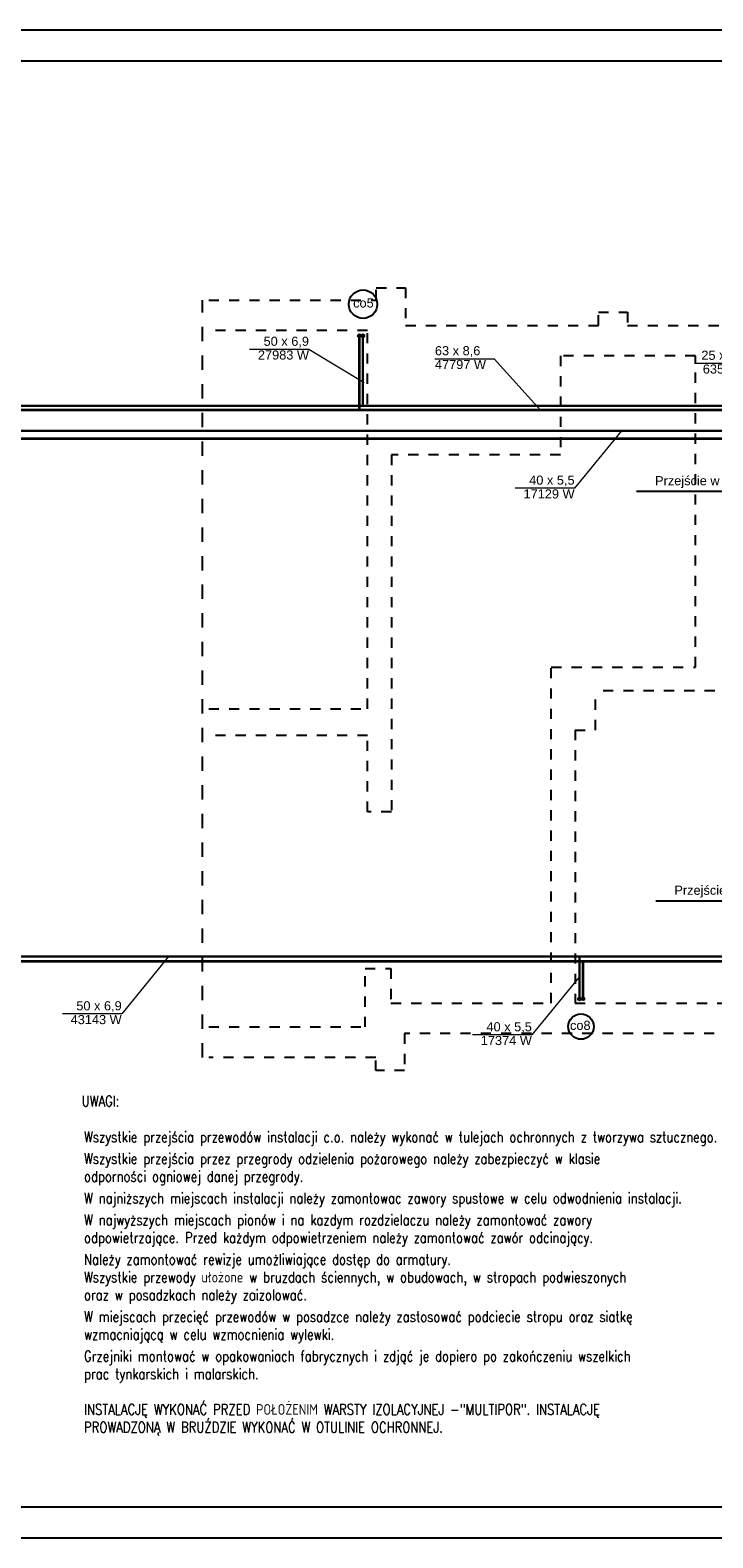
# Model space of a CAD drawing. Header units: millimetres. Extents: x 45180 to 119519, y 31297 to 302414.
# Tile 2 of 97: x 79511 to 92963, y 31297 to 60997. Entities that reach past the tile are written whole.
import ezdxf
from ezdxf.lldxf.tags import DXFTag

# ---------------------------------------------------------------- set-up
doc = ezdxf.new("R2010")
doc.units = ezdxf.units.MM
doc.header["$MEASUREMENT"] = 0
for name, pattern in [('Dashed', [564.444447, 282.222223, -282.222223]), ('PHANTOM', [2.5, 1.25, -0.25, 0.25, -0.25, 0.25, -0.25]), ('Przerywana', [400, 200, -200])]:
    doc.linetypes.add(name, pattern=pattern)
for name, color, linetype in [('#opisy', 7, 'Continuous'), ('#podkład', 252, 'Continuous'), ('_TABELA', 7, 'Continuous'), ('IS_Grafika', 7, 'SOLID'), ('IS_Opisy_działek_Therm', 7, 'SOLID'), ('IS_Text_Odbiornikow_Therm', 7, 'Continuous')]:
    doc.layers.add(name, color=color, linetype=linetype)
doc.layers.add('IS_Powrót', color=5, linetype='DASHDOT', lineweight=35)
doc.layers.add('IS_Zasilanie', color=1, linetype='SOLID', lineweight=30)
doc.styles.add('ROMANS', font='romans', dxfattribs={"width": 0.8})
doc.styles.get("Standard").update_dxf_attribs({"font": 'arial.ttf', "bigfont": 'BIGFONT.SHX'})
tags = doc.linetypes.add('DASHDOT', pattern=[20, 10, -5, 0, -5]).pattern_tags.tags
tags[10:11] = [DXFTag(74, 4), DXFTag(75, 0), DXFTag(340, '0'), DXFTag(46, 0.0), DXFTag(50, 0.0), DXFTag(44, 0.0), DXFTag(45, 0.0)]
tags[8:9] = [DXFTag(74, 4), DXFTag(75, 0), DXFTag(340, '0'), DXFTag(46, 0.0), DXFTag(50, 0.0), DXFTag(44, 0.0), DXFTag(45, 0.0)]
tags[6:7] = [DXFTag(74, 4), DXFTag(75, 0), DXFTag(340, '0'), DXFTag(46, 0.0), DXFTag(50, 0.0), DXFTag(44, 0.0), DXFTag(45, 0.0)]
tags[4:5] = [DXFTag(74, 4), DXFTag(75, 0), DXFTag(340, '0'), DXFTag(46, 0.0), DXFTag(50, 0.0), DXFTag(44, 0.0), DXFTag(45, 0.0)]
tags = doc.linetypes.add('SOLID', pattern=[10, 10, 0]).pattern_tags.tags
tags[6:7] = [DXFTag(74, 4), DXFTag(75, 0), DXFTag(340, '0'), DXFTag(46, 0.0), DXFTag(50, 0.0), DXFTag(44, 0.0), DXFTag(45, 0.0)]
tags[4:5] = [DXFTag(74, 4), DXFTag(75, 0), DXFTag(340, '0'), DXFTag(46, 0.0), DXFTag(50, 0.0), DXFTag(44, 0.0), DXFTag(45, 0.0)]

msp = doc.modelspace()

# ---------------------------------------------------------------- linework, layer by layer
at = {"layer": '#podkład', "linetype": 'Przerywana'}
for p, q in [((86330, 55680), (86330, 55920)), ((86330, 55920), (86910, 55920)), ((86910, 55920), (86910, 55180)), ((83030, 55680), (86330, 55680)), ((90710, 55180), (90710, 55440)), ((90710, 55440), (91280, 55440)), ((91280, 55440), (91280, 55180)), ((86160, 55080), (83030, 55080)), ((86160, 47630), (86160, 55080)), ((86910, 55180), (90710, 55180)), ((91280, 55180), (98190, 55180)), ((92620, 54580), (89960, 54580)), ((89960, 54580), (89960, 52630)), ((92620, 48450), (92620, 54580)), ((89960, 52630), (86630, 52630)), ((86630, 52630), (86630, 45600)), ((89780, 41830), (89780, 48450)), ((89780, 48450), (92620, 48450)), ((98200, 47980), (90650, 47980)), ((90650, 47210), (90650, 47980)), ((83030, 47630), (86160, 47630)), ((86160, 47100), (83030, 47100)), ((86160, 45600), (86160, 47100)), ((90250, 47210), (90250, 41830)), ((90250, 47210), (90650, 47210)), ((86630, 45600), (86160, 45600)), ((86110, 41360), (86110, 42510)), ((86110, 42510), (86620, 42510)), ((86620, 42510), (86620, 41830)), ((86620, 41830), (89780, 41830)), ((90250, 41830), (98200, 41830)), ((83030, 41360), (86110, 41360)), ((86890, 41230), (86890, 40500)), ((98190, 41230), (86890, 41230)), ((86320, 40760), (83030, 40760)), ((86320, 40500), (86320, 40760)), ((86890, 40500), (86320, 40500))]:
    msp.add_line(p, q, dxfattribs=at)
at = {"layer": '#podkład', "linetype": 'Dashed'}
msp.add_line((82910, 40760), (82910, 55680), dxfattribs=at)
at = {"layer": '_TABELA', "color": 7}
for p, q in [((119519, 60997), (55519, 60997)), ((118919, 60387), (58019, 60387)), ((58019, 31907), (118919, 31907)), ((55519, 31297), (119519, 31297))]:
    msp.add_line(p, q, dxfattribs=at)
at = {"layer": 'IS_Grafika', "ltscale": 10}
for centre, radius in [((86071, 55599), 280), ((90365, 41367), 250)]:
    msp.add_circle(centre, radius, dxfattribs=at)
at = {"layer": 'IS_Opisy_działek_Therm', "lineweight": 5, "ltscale": 10}
for p, q in [((85005, 54709), (83835, 54709)), ((86090, 54049), (85005, 54709)), ((87487, 54523), (88657, 54523)), ((89569, 53508), (88657, 54523)), ((93632, 54433), (92602, 54433)), ((91162, 53105), (90239, 51973)), ((90239, 51973), (89069, 51973)), ((82238, 42750), (81315, 41618)), ((90320, 42337), (89397, 41205)), ((81315, 41618), (80145, 41618)), ((89397, 41205), (88227, 41205))]:
    msp.add_line(p, q, dxfattribs=at)
at = {"layer": 'IS_Powrót', "ltscale": 25}
for p, q in [((85997, 54978), (85997, 53508)), ((85990, 53508), (78522, 53508)), ((94749, 53508), (85990, 53508)), ((99590, 52945), (71210, 52945)), ((90420, 42650), (72114, 42650)), ((90405, 41914), (90405, 42651)), ((99750, 42650), (90420, 42650))]:
    msp.add_line(p, q, dxfattribs=at)
at = {"layer": 'IS_Powrót', "color": 5, "lineweight": 0, "ltscale": 20}
for centre in [(85997, 54978), (90405, 41914)]:
    msp.add_circle(centre, 34.1, dxfattribs=at)
at = {"layer": 'IS_Powrót', "color": 5, "lineweight": 30, "ltscale": 20}
for centre in [(85997, 54978), (90336, 41913), (90405, 41914)]:
    msp.add_circle(centre, 22.1, dxfattribs=at)
at = {"layer": 'IS_Text_Odbiornikow_Therm', "lineweight": 25}
for points in [[(95122, 51907), (91462, 51907)], [(95503, 43840), (91843, 43840)]]:
    msp.add_lwpolyline(points, dxfattribs=at)
at = {"layer": 'IS_Zasilanie', "ltscale": 25}
for p, q in [((86067, 54977), (86067, 53596)), ((86090, 53597), (78622, 53597)), ((94849, 53597), (86090, 53597)), ((99590, 53105), (71310, 53105)), ((90320, 42750), (72014, 42750)), ((99750, 42750), (90320, 42750)), ((90336, 41914), (90336, 42751))]:
    msp.add_line(p, q, dxfattribs=at)
at = {"layer": 'IS_Zasilanie', "color": 1, "linetype": 'PHANTOM', "lineweight": 0, "ltscale": 250}
for centre in [(86067, 54977), (90336, 41913)]:
    msp.add_circle(centre, 34.1, dxfattribs=at)
at = {"layer": 'IS_Zasilanie', "color": 1, "linetype": 'PHANTOM', "lineweight": 30, "ltscale": 250}
for centre in [(86067, 54977), (90336, 41913), (90336, 41913)]:
    msp.add_circle(centre, 22.1, dxfattribs=at)

# ---------------------------------------------------------------- texts
at = {"layer": '#opisy', "lineweight": -3, "style": 'ROMANS', "width": 0.8}
msp.add_text('UWAGI:', height=210, dxfattribs=at).set_placement((80527, 39796))
at = {"layer": '#opisy', "lineweight": -3, "insert": (80573, 39299), "char_height": 210, "width": 12063.14, "attachment_point": 1, "style": 'ROMANS'}
msp.add_mtext('Wszystkie przejścia przewodów instalacji c.o. należy wykonać w tulejach ochronnych z tworzywa sztucznego.\\P\\H0.22222x;\\P\\H4.5x;Wszystkie przejścia prze\\H0.99999x;z przegrody odzielenia pożarowego należy zabezpieczyć w klasie odporności ogniowej danej przegrody. \\P\\H0.22223x;\\P\\H4.4999x;W najniższych miejscach instalacji należy zamontowac zawory spustowe w celu odwodnienia instalacji.\\P\\H0.22223x;\\P\\H4.4998x;W najwyższych miejscach pionów i na kazdym rozdzielaczu należy zamontować zawory odpowietrzające. Przed każdym odpowietrzeniem należy zamontować zawór odcinający.\\P\\H0.22223x;\\P\\H4.5001x;Należy zamontować rewizje umożliwiające dostęp do armatury.\\P\\H0.9999788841x;Wszystkie przewody ułożone w bruzdach ściennych, w obudowach, w stropach podwieszonych oraz w posadzkach należy zaizolować.\\P\\H0.22222x;\\P\\H4.5001x;W miejscach przecięć przewodów w posadzce należy zastosować podciecie stropu oraz siatkę wzmacniającą w celu wzmocnienia wylewki.\\P\\H0.22221x;\\P\\H4.4999049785x;Grzejniki montować w opakowaniach fabrycznych i zdjąć je dopiero po zakończeniu wszelkich prac tynkarskich i malarskich.\\P\\PINSTALACJĘ WYKONAĆ PRZED POŁOŻENIM WARSTY IZOLACYJNEJ -"MULTIPOR". INSTALACJĘ PROWADZONĄ W BRUŹDZIE WYKONAĆ W OTULINIE OCHRONNEJ.', dxfattribs=at)
at = {"layer": 'IS_Grafika', "ltscale": 10, "char_height": 180}
for s, insert, attachment_point in [('\\fArial|b0|i0;co5', (85875, 55530), 7), ('\\fArial|b0|i0;co8', (90554, 41482), 3)]:
    msp.add_mtext(s, dxfattribs=dict(at, insert=insert, attachment_point=attachment_point))
at = {"layer": 'IS_Opisy_działek_Therm', "ltscale": 10, "char_height": 180}
for s, insert, attachment_point in [('\\fArial|b0|i0;27983 W', (85005, 54688), 3), ('\\fArial|b0|i0;50 x 6,9', (85005, 54745), 9), ('\\fArial|b0|i0;', (85005, 54745), 9), ('\\fArial|b0|i0;', (85005, 54688), 3), ('\\fArial|b0|i0;63 x 8,6', (87487, 54559), 7), ('\\fArial|b0|i0;', (90087, 54741), 7), ('\\fArial|b0|i0;', (90237, 54684), 1), ('\\fArial|b0|i0;25 x 3,5', (93632, 54469), 9), ('\\fArial|b0|i0;', (83825, 54595), 9), ('\\fArial|b0|i0;', (83825, 54595), 9), ('\\fArial|b0|i0;47797 W', (87487, 54501), 1), ('\\fArial|b0|i0;', (90297, 54591), 7), ('\\fArial|b0|i0;', (90297, 54591), 7), ('\\fArial|b0|i0;6358 W', (93632, 54412), 3), ('\\fArial|b0|i0;', (92592, 54319), 9), ('\\fArial|b0|i0;', (92592, 54319), 9), ('\\fArial|b0|i0;40 x 5,5', (90239, 52009), 9), ('\\fArial|b0|i0;17129 W', (90239, 51951), 3), ('\\fArial|b0|i0;43143 W', (81315, 41596), 3), ('\\fArial|b0|i0;50 x 6,9', (81315, 41654), 9), ('\\fArial|b0|i0;', (87315, 41654), 9), ('\\fArial|b0|i0;', (87315, 41596), 3), ('\\fArial|b0|i0;', (86135, 41504), 9), ('\\fArial|b0|i0;', (86135, 41504), 9), ('\\fArial|b0|i0;40 x 5,5', (89397, 41241), 9), ('\\fArial|b0|i0;', (88217, 41091), 9), ('\\fArial|b0|i0;', (88217, 41091), 9), ('\\fArial|b0|i0;17374 W', (89397, 41184), 3), ('\\fArial|b0|i0;', (89397, 41241), 9), ('\\fArial|b0|i0;', (89397, 41184), 3)]:
    msp.add_mtext(s, dxfattribs=dict(at, insert=insert, attachment_point=attachment_point))
at = {"layer": 'IS_Opisy_działek_Therm', "ltscale": 10, "char_height": 180, "width": 4391.57, "attachment_point": 9}
for insert in [(94913, 51977), (95294, 43910)]:
    msp.add_mtext('\\fArial|b0|i0;Przej\\fArial|b0|i0|c238;ście w rurze ochronnej', dxfattribs=dict(at, insert=insert))

doc.saveas('drawing.dxf')
